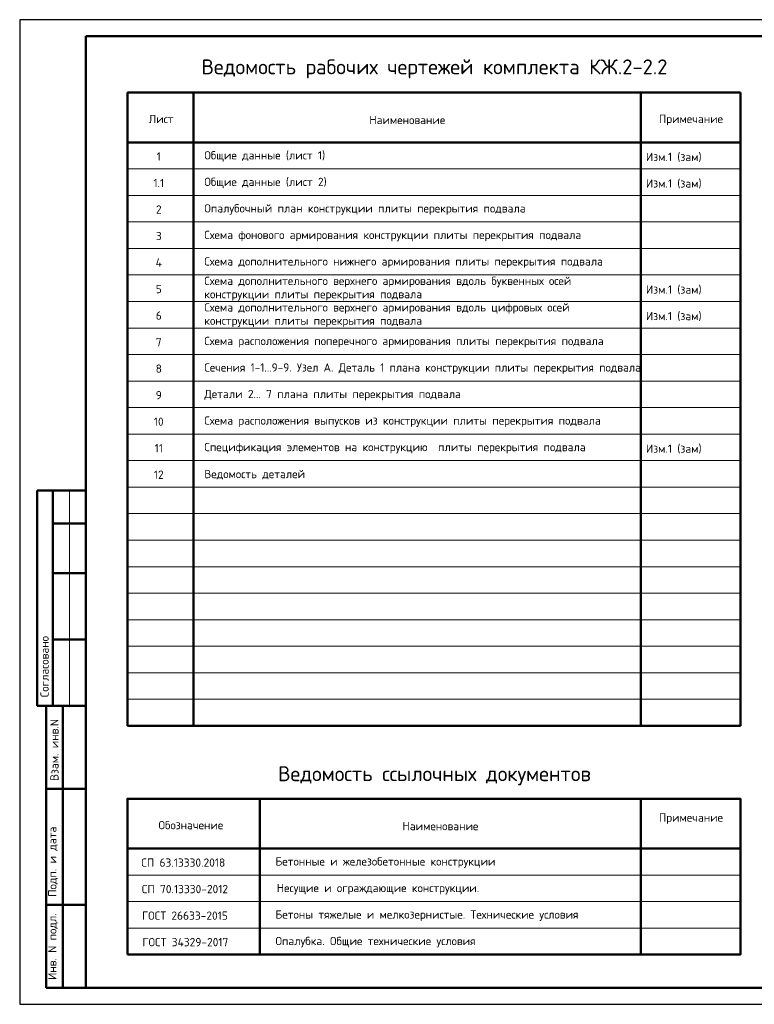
# Model space of a CAD drawing. Header units: millimetres. Extents: x 0 to 50400, y 0 to 35640.
# Tile 1 of 6: x 0 to 26604, y 0 to 35640. Entities that reach past the tile are written whole.
import ezdxf

# ---------------------------------------------------------------- set-up
doc = ezdxf.new("R2010")
doc.units = ezdxf.units.MM
doc.layers.add('Standard', color=7, linetype='Continuous', lineweight=25)
doc.layers.add('Общий01', color=7, linetype='Continuous', lineweight=13)
doc.styles.add('ISOCPEUR', font='txt')

msp = doc.modelspace()

# ---------------------------------------------------------------- linework, layer by layer
at = {"layer": 'Standard', "color": 7, "linetype": 'Continuous', "lineweight": 25, "transparency": 33554687}
msp.add_line((2400, 35040), (2400, 1270), dxfattribs=at)
at = {"layer": 'Standard', "color": 7, "linetype": 'Continuous', "lineweight": 50, "transparency": 33554687}
for p, q in [((3900, 33000), (26100, 33000)), ((3900, 33000), (3900, 10080)), ((6300, 33000), (6300, 10080)), ((22500, 33000), (22500, 10080)), ((26100, 33000), (26100, 10080)), ((3900, 31200), (26100, 31200)), ((7, 18600), (0, 18600)), ((2400, 18600), (632, 18600)), ((632, 18600), (632, 10800)), ((632, 18600), (632, 10800)), ((1200, 18600), (1200, 10800)), ((2400, 17400), (1200, 17400)), ((2400, 15600), (1200, 15600)), ((2400, 13200), (1200, 13200)), ((0, 10800), (7, 10800)), ((632, 10800), (2400, 10800)), ((960, 600), (960, 10800)), ((960, 600), (960, 10800)), ((1560, 600), (1560, 10800)), ((3900, 10080), (26100, 10080)), ((960, 7800), (2400, 7800)), ((8700, 7440), (8700, 1800)), ((22500, 7440), (22500, 1800)), ((3900, 5640), (26100, 5640)), ((960, 3600), (2400, 3600)), ((2400, 600), (960, 600))]:
    msp.add_line(p, q, dxfattribs=at)
at = {"layer": 'Standard', "color": 7, "linetype": 'Continuous', "lineweight": 13, "transparency": 33554687}
for p, q in [((3900, 30240), (26100, 30240)), ((3900, 29280), (26100, 29280)), ((3900, 28320), (26100, 28320)), ((3900, 27360), (26100, 27360)), ((3900, 26400), (26100, 26400)), ((3900, 25440), (26100, 25440)), ((3900, 24480), (26100, 24480)), ((3900, 23520), (26100, 23520)), ((3900, 22560), (26100, 22560)), ((3900, 21600), (26100, 21600)), ((3900, 20640), (26100, 20640)), ((3900, 19680), (26100, 19680)), ((1800, 18600), (1800, 10800)), ((3900, 18720), (26100, 18720)), ((3900, 17760), (26100, 17760)), ((3900, 16800), (26100, 16800)), ((3900, 15840), (26100, 15840)), ((3900, 14880), (26100, 14880)), ((3900, 13920), (26100, 13920)), ((3900, 12960), (26100, 12960)), ((3900, 12000), (26100, 12000)), ((3900, 11040), (26100, 11040)), ((3900, 7440), (26100, 7440)), ((3900, 4680), (26100, 4680)), ((3900, 3720), (26100, 3720)), ((3900, 3720), (26100, 3720)), ((3900, 2760), (26100, 2760)), ((3900, 1800), (26100, 1800))]:
    msp.add_line(p, q, dxfattribs=at)
at = {"layer": 'Standard', "color": 7, "linetype": 'Continuous', "lineweight": 25, "transparency": 33554687}
msp.add_lwpolyline([(0, 0), (50400, 0), (50400, 35640), (0, 35640), (0, 0)], close=True, dxfattribs=at)
msp.add_lwpolyline([(0, 0), (50400, 0), (50400, 35640), (0, 35640), (0, 0)], close=True, dxfattribs=at)
at = {"layer": 'Standard', "color": 7, "linetype": 'Continuous', "lineweight": 50, "transparency": 33554687}
for points in [[(2400, 35040), (49800, 35040), (49800, 600), (2400, 600), (2400, 35040)], [(3900, 1800), (3900, 7440), (26100, 7440), (26100, 1800), (3900, 1800)]]:
    msp.add_lwpolyline(points, close=True, dxfattribs=at)

# ---------------------------------------------------------------- texts
at = {"layer": 'Standard', "color": 7, "linetype": 'Continuous', "lineweight": 13, "transparency": 33554687, "char_height": 300, "style": 'ISOCPEUR'}
for s, insert, width, attachment_point in [('\\A1;{\\fISOCPEUR|i0|b0;\\H300.000000;\\W1.000000;\\C7;Общие данные (лист 1)}\\P', (6687, 30690), 4435.92, 4), ('\\A1;{\\fISOCPEUR|i0|b0;\\H300.000000;\\W1.000000;\\C7;1}\\P', (5037, 30690), 233.33, 5), ('\\A1;{\\fISOCPEUR|i0|b0;\\H300.000000;\\W1.000000;\\C7;Общие данные (лист 2)}\\P', (6687, 29730), 4497.96, 4), ('\\A1;{\\fISOCPEUR|i0|b0;\\H300.000000;\\W1.000000;\\C7;1.1}\\P', (5037, 29730), 492.63, 5), ('\\A1;{\\fISOCPEUR|i0|b0;\\H300.000000;\\W1.000000;\\C7;2}\\P', (5037, 28770), 326.67, 5), ('\\A1;{\\fISOCPEUR|i0|b0;\\H300.000000;\\W1.000000;\\C7;Опалубочный план конструкции плиты перекрытия подвала}\\P', (6687, 28770), 11549.21, 4), ('\\A1;{\\fISOCPEUR|i0|b0;\\H300.000000;\\W1.000000;\\C7;3}\\P', (5037, 27810), 326.67, 5), ('\\A1;{\\fISOCPEUR|i0|b0;\\H300.000000;\\W1.000000;\\C7;4}\\P', (5037, 26850), 360, 5), ('\\A1;{\\fISOCPEUR|i0|b0;\\H300.000000;\\W1.000000;\\C7;5}\\P', (5037, 25890), 326.67, 5), ('\\A1;{\\fISOCPEUR|i0|b0;\\H300.000000;\\W1.000000;\\C7;6}\\P', (5037, 24930), 326.67, 5), ('\\A1;{\\fISOCPEUR|i0|b0;\\H300.000000;\\W1.000000;\\C7;7}\\P', (5037, 23970), 326.67, 5), ('\\A1;{\\fISOCPEUR|i0|b0;\\H300.000000;\\W1.000000;\\C7;8}\\P', (5037, 23010), 326.67, 5), ('\\A1;{\\fISOCPEUR|i0|b0;\\H300.000000;\\W1.000000;\\C7;9}\\P', (5037, 22050), 326.67, 5), ('\\A1;{\\fISOCPEUR|i0|b0;\\H300.000000;\\W1.000000;\\C7;Схема расположения выпусков из конструкции плиты перекрытия подвала}\\P', (6687, 21090), 14414.37, 4), ('\\A1;{\\fISOCPEUR|i0|b0;\\H300.000000;\\W1.000000;\\C7;10}\\P', (5037, 21090), 472.5, 5), ('\\A1;{\\fISOCPEUR|i0|b0;\\H300.000000;\\W1.000000;\\C7;Спецификация элементов на конструкцию  плиты перекрытия подвала}\\P', (6687, 20130), 13784.34, 4), ('\\A1;{\\fISOCPEUR|i0|b0;\\H300.000000;\\W1.000000;\\C7;11}\\P', (5037, 20130), 393.75, 5), ('\\A1;{\\fISOCPEUR|i0|b0;\\H300.000000;\\W1.000000;\\C7;12}\\P', (5037, 19170), 472.5, 5), ('\\A1;{\\fISOCPEUR|i0|b0;\\H300.000000;\\W1.000000;\\C7;Ведомость деталей}\\P', (6687, 19170), 3867.62, 4)]:
    msp.add_mtext(s, dxfattribs=dict(at, insert=insert, width=width, attachment_point=attachment_point))
at = {"layer": 'Standard', "color": 7, "linetype": 'Continuous', "lineweight": -3, "transparency": 33554687, "char_height": 300, "style": 'ISOCPEUR'}
for s, insert, width, attachment_point in [('\\A1;{\\fISOCPEUR|i0|b0;\\H300.000000;\\W1.000000;\\C7;Изм.1 (зам)}\\P', (22680, 30658), 2151.55, 4), ('\\A1;{\\fISOCPEUR|i0|b0;\\H300.000000;\\W1.000000;\\C7;Изм.1 (зам)}\\P', (22680, 29698), 2151.55, 4), ('\\A1;{\\fISOCPEUR|i0|b0;\\H300.000000;\\W1.000000;\\C7;Схема фонового армирования конструкции плиты перекрытия подвала}\\P', (6687, 27810), 13709.34, 4), ('\\A1;{\\fISOCPEUR|i0|b0;\\H300.000000;\\W1.000000;\\C7;Схема дополнительного нижнего армирования плиты перекрытия подвала}\\P', (6687, 26850), 14339.37, 4), ('\\A1;{\\fISOCPEUR|i0|b0;\\H300.000000;\\W1.000000;\\C7;Изм.1 (зам)}\\P', (22680, 25858), 2151.55, 4), ('\\A1;{\\fISOCPEUR|i0|b0;\\H300.000000;\\W1.000000;\\C7;Изм.1 (зам)}\\P', (22680, 24898), 2151.55, 4), ('\\A1;{\\fISOCPEUR|i0|b0;\\H300.000000;\\W1.000000;\\C7;Схема расположения поперечного армирования плиты перекрытия подвала}\\P', (6687, 23970), 14489.38, 4), ('\\A1;{\\fISOCPEUR|i0|b0;\\H300.000000;\\W0.990099;\\C7;Сечения 1-1...9-9. Узел А. Деталь 1 плана конструкции плиты перекрытия подвала}\\P', (6687, 23010), 15874.03, 4), ('\\A1;{\\fISOCPEUR|i0|b0;\\H300.000000;\\W1.000000;\\C7;Детали 2... 7 плана плиты перекрытия подвала}\\P', (6687, 22050), 9299.02, 4), ('\\A1;{\\fISOCPEUR|i0|b0;\\H300.000000;\\W1.000000;\\C7;Изм.1 (зам)}\\P', (22680, 20098), 2151.55, 4), ('\\A1;{\\fISOCPEUR|i0|b0;\\H300.000000;\\W1.000000;\\C7;Примечание}\\P', (24310, 6720), 2336, 5), ('\\A1;{\\fISOCPEUR|i0|b0;\\H300.000000;\\W1.000000;\\C7;Обозначение}\\P', (6201, 6485), 2501.27, 5), ('\\A1;{\\fISOCPEUR|i0|b0;\\H300.000000;\\W1.000000;\\C7;Наименование}\\P', (15237, 6450), 2786.67, 5), ('\\A1;{\\fISOCPEUR|i0|b0;\\H300.000000;\\W1.000000;\\C7;СП 63.13330.2018}\\P', (5925, 5130), 3141.51, 5), ('\\A1;{\\fISOCPEUR|i0|b0;\\H300.000000;\\W1.000000;\\C7;Бетонные и железобетонные конструкции}\\P', (9264, 5130), 8143.88, 4), ('\\A1;{\\fISOCPEUR|i0|b0;\\H300.000000;\\W1.000000;\\C7;СП 70.13330-2012}\\P', (5985, 4170), 3261.82, 5), ('\\A1;{\\fISOCPEUR|i0|b0;\\H300.000000;\\W1.000000;\\C7;Несущие и ограждающие конструкции.}\\P', (9309, 4170), 7483.78, 4), ('\\A1;{\\fISOCPEUR|i0|b0;\\H300.000000;\\W1.000000;\\C7;ГОСТ 26633-2015}\\P', (5985, 3210), 3264.44, 5), ('\\A1;{\\fISOCPEUR|i0|b0;\\H300.000000;\\W1.000000;\\C7;Бетоны тяжелые и мелкозернистые. Технические условия}\\P', (9264, 3210), 11114.18, 4), ('\\A1;{\\fISOCPEUR|i0|b0;\\H300.000000;\\W1.000000;\\C7;ГОСТ 34329-2017}\\P', (6000, 2250), 3294.5, 5), ('\\A1;{\\fISOCPEUR|i0|b0;\\H300.000000;\\W1.000000;\\C7;Опалубка. Общие технические условия}\\P', (9264, 2250), 7498.79, 4)]:
    msp.add_mtext(s, dxfattribs=dict(at, insert=insert, width=width, attachment_point=attachment_point))
at = {"layer": 'Standard', "color": 7, "linetype": 'Continuous', "lineweight": -3, "transparency": 33554687, "char_height": 300, "attachment_point": 1, "line_spacing_factor": 0.963855}
for s, insert, width in [('\\A1;{\\fISOCPEUR|i0|b0;\\H300.000000;\\W1.000000;\\C7;Схема дополнительного верхнего армирования вдоль буквенных осей}\\P{\\fISOCPEUR|i0|b0;\\H300.000000;\\W1.000000;\\C7;конструкции плиты перекрытия подвала}\\P', (6687, 26337), 13370.25), ('\\A1;{\\fISOCPEUR|i0|b0;\\H300.000000;\\W1.000000;\\C7;Схема дополнительного верхнего армирования вдоль цифровых осей}\\P{\\fISOCPEUR|i0|b0;\\H300.000000;\\W1.000000;\\C7;конструкции плиты перекрытия подвала}\\P', (6687, 25377), 13250.25)]:
    msp.add_mtext(s, dxfattribs=dict(at, insert=insert, width=width))
at = {"layer": 'Standard', "color": 7, "linetype": 'Continuous', "lineweight": 50, "transparency": 33554687, "char_height": 300, "attachment_point": 7, "rotation": 90, "style": 'ISOCPEUR'}
for s, insert, width in [('\\A1;{\\fISOCPEUR|i0|b0;\\H300.000000;\\W1.000000;\\C7;Согласовано}\\P', (1050, 11114), 2486.25), ('\\A1;{\\fISOCPEUR|i0|b0;\\H300.000000;\\W1.000000;\\C7;Взам. инв.N}\\P', (1408, 8083), 2290.92), ('\\A1;{\\fISOCPEUR|i0|b0;\\H300.000000;\\W1.000000;\\C7;Подп. и дата}\\P', (1379, 3891), 2636.47), ('\\A1;{\\fISOCPEUR|i0|b0;\\H300.000000;\\W1.000000;\\C7;Инв. N подл.}\\P', (1379, 881), 2426.15)]:
    msp.add_mtext(s, dxfattribs=dict(at, insert=insert, width=width))
at = {"layer": 'Общий01', "transparency": 33554687, "attachment_point": 5, "style": 'ISOCPEUR'}
for s, insert, char_height, width in [('\\A1;{\\fISOCPEUR|i0|b0;\\H540.000000;\\W1.000000;\\C7;Ведомость рабочих чертежей комплекта КЖ.2-2.2}\\P', (15020, 33860), 540, 17494.32), ('\\A1;{\\fISOCPEUR|i0|b0;\\H300.000000;\\W1.000000;\\C7;Лист}\\P', (5121, 32045), 300, 1040.62), ('\\A1;{\\fISOCPEUR|i0|b0;\\H300.000000;\\W1.000000;\\C7;Наименование}\\P', (14037, 32010), 300, 2786.67), ('\\A1;{\\fISOCPEUR|i0|b0;\\H300.000000;\\W1.000000;\\C7;Примечание}\\P', (24310, 32010), 300, 2336), ('\\A1;{\\fISOCPEUR|i0|b0;\\H540.000000;\\W1.000000;\\C7;Ведомость ссылочных документов}\\P', (15020, 8273), 540, 11823.5)]:
    msp.add_mtext(s, dxfattribs=dict(at, insert=insert, char_height=char_height, width=width))

doc.saveas('drawing.dxf')
